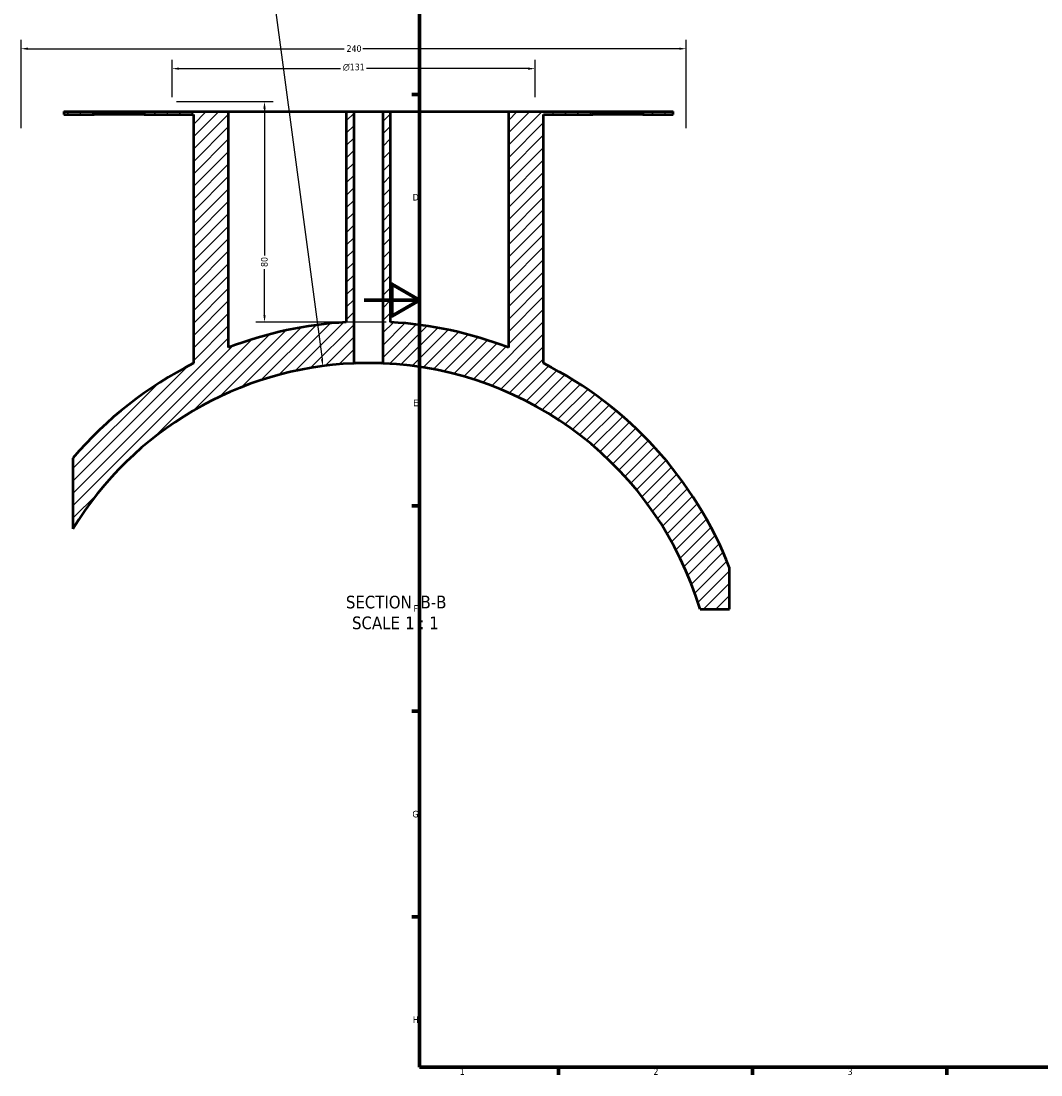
# Model space of a CAD drawing. Header units: millimetres. Extents: x -519 to 1053, y -190 to 828.
# Tile 2 of 9: x -124 to 244, y 17 to 398. Entities that reach past the tile are written whole.
import ezdxf

# ---------------------------------------------------------------- set-up
doc = ezdxf.new("R2010")
doc.units = ezdxf.units.MM
for name, color, linetype, lineweight in [('Border (ANSI)', 7, 'Continuous', 70), ('Dimension (ANSI)', 7, 'Continuous', 25), ('Hatch (ANSI)', 7, 'Continuous', 18), ('Symbol (ANSI)', 7, 'Continuous', 25), ('Visible (ANSI)', 7, 'Continuous', 50)]:
    doc.layers.add(name, color=color, linetype=linetype, lineweight=lineweight)
doc.styles.add('Label Text (ANSI)', font='tahoma.ttf')
doc.styles.add('Note Text (ANSI)', font='tahoma.ttf')
doc.dimstyles.new('Default - mm (ANSI)', dxfattribs={"dimtxt": 2.4, "dimasz": 2.5, "dimexe": 3.175, "dimexo": 1.6002, "dimgap": 0.8, "dimtad": 0, "dimtoh": 1, "dimdec": 0, "dimrnd": 1e-08, "dimzin": 4, "dimdsep": 46, "dimtxsty": 'Note Text (ANSI)', "dimcen": 0.09, "dimdle": 10, "dimclrd": 256, "dimclre": 256, "dimclrt": 5, "dimadec": 1, "dimazin": 1, "dimtfac": 1.27, "dimtofl": 0, "dimtmove": 0, "dimatfit": 3, "dimfxl": 1, "dimtolj": 1, "dimtzin": 4, "dimlwd": -1, "dimlwe": -1, "dimarcsym": 0})

# ---------------------------------------------------------------- blocks, each defined once
blk = doc.blocks.new('Borders Default Border')
at = {"layer": 'Border (ANSI)'}
for p, q in [((20, 371.25), (17.2, 371.25)), ((20, 222.75), (17.2, 222.75)), ((20, 148.5), (17.2, 148.5)), ((20, 74.25), (17.2, 74.25)), ((70.08, 20), (70.08, 17.2)), ((140.17, 20), (140.17, 17.2)), ((210.25, 20), (210.25, 17.2))]:
    blk.add_line(p, q, dxfattribs=at)
at = {"layer": 'Border (ANSI)', "flags": 128}
for points in [[(20, 20), (20, 574), (821, 574), (821, 20), (20, 20)], [(0, 297), (20, 297), (10, 302.77), (10, 291.23), (20, 297)]]:
    blk.add_lwpolyline(points, dxfattribs=at)
at = {"layer": 'Border (ANSI)', "color": 5, "true_color": 0x0000ff, "char_height": 2.4, "attachment_point": 7, "style": 'Note Text (ANSI)'}
for s, insert in [('D', (17.52, 332.93)), ('E', (17.71, 258.68)), ('F', (17.78, 184.43)), ('G', (17.4, 110.13)), ('H', (17.53, 35.93)), ('1', (34.5, 17.2)), ('2', (104.4, 17.2)), ('3', (174.46, 17.15))]:
    blk.add_mtext(s, dxfattribs=dict(at, insert=insert))
blk = doc.blocks.new('*D10')
at = {"layer": 'Defpoints', "color": 0, "transparency": 16777216}
for p in [(116.18, 387.76), (-123.82, 357.45), (116.18, 357.45)]:
    blk.add_point(p, dxfattribs=at)
at = {"layer": 'Dimension (ANSI)', "transparency": 16777216}
for p, q in [((-123.82, 359.05), (-123.82, 390.93)), ((116.18, 359.05), (116.18, 390.93)), ((-121.32, 387.76), (-7.17, 387.76)), ((113.68, 387.76), (-0.48, 387.76))]:
    blk.add_line(p, q, dxfattribs=at)
for points in [[(-121.32, 388.18), (-121.32, 387.34), (-123.82, 387.76)], [(113.68, 388.18), (113.68, 387.34), (116.18, 387.76)]]:
    blk.add_solid(points, dxfattribs=at)
at = {"layer": 'Dimension (ANSI)', "color": 5, "transparency": 16777216, "insert": (-6.37, 389.01), "char_height": 2.4, "attachment_point": 1, "style": 'Note Text (ANSI)'}
blk.add_mtext('\\A1;240', dxfattribs=at)
blk = doc.blocks.new('*D11')
at = {"layer": 'Defpoints', "color": 0, "transparency": 16777216}
for p in [(61.68, 380.56), (-69.32, 368.65), (61.68, 368.65)]:
    blk.add_point(p, dxfattribs=at)
at = {"layer": 'Dimension (ANSI)', "transparency": 16777216}
for p, q in [((-69.32, 370.25), (-69.32, 383.74)), ((-66.82, 380.56), (-8.49, 380.56)), ((59.18, 380.56), (0.84, 380.56)), ((61.68, 370.25), (61.68, 383.74))]:
    blk.add_line(p, q, dxfattribs=at)
for points in [[(-66.82, 380.98), (-66.82, 380.15), (-69.32, 380.56)], [(59.18, 380.98), (59.18, 380.15), (61.68, 380.56)]]:
    blk.add_solid(points, dxfattribs=at)
at = {"layer": 'Dimension (ANSI)', "color": 5, "transparency": 16777216, "insert": (-7.69, 382.37), "char_height": 2.4, "attachment_point": 1, "style": 'Note Text (ANSI)'}
blk.add_mtext('\\A1;{\\fAIGDT|b0|i0;\\H2.4000;\\ln}\\fTahoma|b0|i0;\\H2.4000;131', dxfattribs=at)
blk = doc.blocks.new('*D12')
at = {"layer": 'Defpoints', "color": 0, "transparency": 16777216}
for p in [(-69.32, 368.65), (-35.97, 289.02), (9.55, 289.02)]:
    blk.add_point(p, dxfattribs=at)
at = {"layer": 'Dimension (ANSI)', "transparency": 16777216}
for p, q in [((-67.72, 368.65), (-32.8, 368.65)), ((-35.97, 366.15), (-35.97, 313.1)), ((-35.97, 291.52), (-35.97, 308.15)), ((7.95, 289.02), (-39.15, 289.02))]:
    blk.add_line(p, q, dxfattribs=at)
for points in [[(-36.39, 366.15), (-35.56, 366.15), (-35.97, 368.65)], [(-36.39, 291.52), (-35.56, 291.52), (-35.97, 289.02)]]:
    blk.add_solid(points, dxfattribs=at)
at = {"layer": 'Dimension (ANSI)', "color": 5, "transparency": 16777216, "insert": (-37.23, 308.95), "char_height": 2.4, "attachment_point": 1, "rotation": 90, "style": 'Note Text (ANSI)'}
blk.add_mtext('\\A1;80', dxfattribs=at)
blk = doc.blocks.new('*D13')
at = {"layer": 'Defpoints', "color": 0, "transparency": 16777216}
for p in [(-14.89, 273.16), (1.55, 149.25)]:
    blk.add_point(p, dxfattribs=at)
at = {"layer": 'Dimension (ANSI)', "transparency": 16777216}
for p, q in [((-74.29, 696.64), (-71.08, 696.64)), ((-71.08, 696.64), (-15.22, 275.64))]:
    blk.add_line(p, q, dxfattribs=at)
blk.add_solid([(-14.81, 275.7), (-15.63, 275.59), (-14.89, 273.16)], dxfattribs=at)
at = {"layer": 'Dimension (ANSI)', "color": 5, "transparency": 16777216, "insert": (-82.12, 697.89), "char_height": 2.4, "attachment_point": 1, "style": 'Note Text (ANSI)'}
blk.add_mtext('\\A1;R125', dxfattribs=at)

msp = doc.modelspace()

# ---------------------------------------------------------------- hatches: boundary and pattern name
at = {"layer": 'Hatch (ANSI)'}
h = msp.add_hatch(dxfattribs=at)
h.set_pattern_fill('ANSI31', color=256, scale=25.4, style=0)
h.set_pattern_definition([(45, (0, 0), (-2.245064, 2.245064), [])])
edge = h.paths.add_edge_path()
edge.add_line((52.05, 365.09), (52.05, 279.82))
edge.add_ellipse((1.55, 149.25), major_axis=(-130.57, 50.5), ratio=1, start_angle=270, end_angle=287.8682)
edge.add_line((9.55, 289.02), (9.55, 365.09))
edge.add_line((9.55, 365.09), (6.75, 365.09))
edge.add_line((6.75, 365.09), (6.75, 274.14))
edge.add_ellipse((1.55, 149.25), major_axis=(124.89, -5.2), ratio=1, start_angle=19.1594, end_angle=90, ccw=False)
edge.add_line((121.23, 185.33), (131.9, 185.33))
edge.add_line((131.9, 185.33), (131.9, 200.33))
edge.add_ellipse((1.55, 149.25), major_axis=(-51.08, 130.35), ratio=1, start_angle=270, end_angle=311.7671)
edge.add_line((64.75, 274.17), (64.75, 364.05))
edge.add_line((64.75, 364.05), (82.55, 364.05))
edge.add_line((82.55, 364.05), (82.55, 365.09))
edge.add_line((82.55, 365.09), (52.05, 365.09))
edge = h.paths.add_edge_path()
edge.add_line((-48.95, 279.82), (-48.95, 365.09))
edge.add_line((-48.95, 365.09), (-79.45, 365.09))
edge.add_line((-79.45, 365.09), (-79.45, 364.05))
edge.add_line((-79.45, 364.05), (-61.65, 364.05))
edge.add_line((-61.65, 364.05), (-61.65, 274.17))
edge.add_ellipse((1.55, 149.25), major_axis=(-124.92, -63.2), ratio=1, start_angle=270, end_angle=292.7865)
edge.add_line((-105.1, 239.95), (-105.1, 214.45))
edge.add_ellipse((1.55, 149.25), major_axis=(65.2, 106.65), ratio=1, start_angle=33.8227, end_angle=90, ccw=False)
edge.add_line((-3.65, 274.14), (-3.65, 365.09))
edge.add_line((-3.65, 365.09), (-6.45, 365.09))
edge.add_line((-6.45, 365.09), (-6.45, 289.02))
edge.add_ellipse((1.55, 149.25), major_axis=(-139.77, -8), ratio=1, start_angle=270, end_angle=287.8682)
h.paths.add_polyline_path([(111.55, 364.05), (111.55, 365.09), (100.55, 365.09), (100.55, 364.05)])
h.paths.add_polyline_path([(-108.45, 365.09), (-108.45, 364.05), (-97.45, 364.05), (-97.45, 365.09)])

# ---------------------------------------------------------------- linework, layer by layer
at = {"layer": 'Visible (ANSI)'}
for p, q in [((-108.45, 365.09), (-108.45, 364.05)), ((-108.45, 365.09), (-97.45, 365.09)), ((-108.45, 364.05), (-97.45, 364.05)), ((-97.45, 364.05), (-97.45, 365.09)), ((-97.45, 365.09), (-79.45, 365.09)), ((-79.45, 364.05), (-97.45, 364.05)), ((-79.45, 365.09), (-48.95, 365.09)), ((-79.45, 365.09), (-79.45, 364.05)), ((-79.45, 364.05), (-61.65, 364.05)), ((-61.65, 364.05), (-61.65, 274.17)), ((-48.95, 279.82), (-48.95, 365.09)), ((-48.95, 365.09), (-6.45, 365.09)), ((-6.45, 365.09), (-3.65, 365.09)), ((-6.45, 365.09), (-6.45, 289.02)), ((-3.65, 274.14), (-3.65, 365.09)), ((-3.65, 365.09), (6.75, 365.09)), ((6.75, 365.09), (9.55, 365.09)), ((6.75, 365.09), (6.75, 274.14)), ((9.55, 289.02), (9.55, 365.09)), ((9.55, 365.09), (52.05, 365.09)), ((52.05, 365.09), (52.05, 279.82)), ((52.05, 365.09), (82.55, 365.09)), ((64.75, 274.17), (64.75, 364.05)), ((64.75, 364.05), (82.55, 364.05)), ((82.55, 364.05), (82.55, 365.09)), ((82.55, 365.09), (100.55, 365.09)), ((100.55, 364.05), (82.55, 364.05)), ((100.55, 365.09), (111.55, 365.09)), ((100.55, 365.09), (100.55, 364.05)), ((100.55, 364.05), (111.55, 364.05)), ((111.55, 364.05), (111.55, 365.09)), ((-105.1, 239.95), (-105.1, 214.45)), ((131.9, 185.33), (131.9, 200.33)), ((121.23, 185.33), (131.9, 185.33))]:
    msp.add_line(p, q, dxfattribs=at)
for radius, start, end in [(140, 93.2758, 111.1441), (140, 68.8559, 86.7242), (140, 116.8354, 139.6219), (125, 92.3842, 148.5614), (125, 16.7752, 87.6158), (140, 21.3975, 63.1646)]:
    msp.add_arc((1.55, 149.25), radius, start, end, dxfattribs=at)
msp.add_open_spline([(6.75, 274.14), (6.75, 274.14), (6.62, 274.15), (6.09, 274.17), (5.69, 274.18), (4.76, 274.21), (4.18, 274.22), (2.9, 274.24), (2.2, 274.25), (0.9, 274.25), (0.2, 274.24), (-1.08, 274.22), (-1.67, 274.21), (-2.59, 274.18), (-2.99, 274.17), (-3.52, 274.15), (-3.65, 274.14), (-3.65, 274.14)], degree=3, knots=[0, 0, 0, 0, 0.195901, 0.195901, 0.391803, 0.391803, 0.587704, 0.587704, 0.783605, 0.783605, 0.979507, 0.979507, 1.175408, 1.175408, 1.371309, 1.371309, 1.567211, 1.567211, 1.567211, 1.567211], dxfattribs=at)

# ---------------------------------------------------------------- block references
msp.add_blockref('Borders Default Border', (0, 0))

# ---------------------------------------------------------------- texts
at = {"layer": 'Symbol (ANSI)', "char_height": 4.572, "attachment_point": 7, "style": 'Label Text (ANSI)'}
for s, insert in [('SECTION', (-6.6, 185.58)), (' B-B', (18.63, 185.68)), ('SCALE', (-4.38, 178.07)), (' 1 : 1', (13.09, 178.15))]:
    msp.add_mtext(s, dxfattribs=dict(at, insert=insert))

# ---------------------------------------------------------------- dimensions: what is measured, and where the dimension line sits
at = {"layer": 'Dimension (ANSI)'}
dim = msp.add_radius_dim(center=(1.55, 149.25), mpoint=(-14.89, 273.16), dimstyle='Default - mm (ANSI)', override={"dimgap": 0.8, "dimtih": 1, "dimdec": 0, "dimlfac": 1, "dimcen": 0, "dimtol": 0, "dimlim": 0, "dimtp": 0, "dimtm": 0, "dimtdec": 2}, dxfattribs=at)
dim.commit()
dim.dimension.update_dxf_attribs({"geometry": '*D13', "text_midpoint": (-78.6, 696.64), "dimtype": 164})
for base, p1, p2, angle, picture, middle in [((116.18, 387.76), (-123.82, 357.45), (116.18, 357.45), 180, '*D10', (-3.82, 387.76)), ((-35.97, 289.02), (-69.32, 368.65), (9.55, 289.02), 90, '*D12', (-35.97, 310.62))]:
    dim = msp.add_linear_dim(base=base, p1=p1, p2=p2, angle=angle, dimstyle='Default - mm (ANSI)', override={"dimgap": 0.8, "dimtoh": 0, "dimdec": 0, "dimtol": 0, "dimlim": 0, "dimtp": 0, "dimtm": 0, "dimtdec": 2, "dimatfit": 1}, dxfattribs=at)
    dim.commit()
    dim.dimension.update_dxf_attribs({"geometry": picture, "text_midpoint": middle, "dimtype": 160})
dim = msp.add_linear_dim(base=(61.68, 380.56), p1=(-69.32, 368.65), p2=(61.68, 368.65), angle=180, text='{\\fAIGDT|b0|i0;\\H2.4000;\\ln}\\fTahoma|b0|i0;\\H2.4000;<>', dimstyle='Default - mm (ANSI)', override={"dimgap": 0.8, "dimtoh": 0, "dimdec": 0, "dimtol": 0, "dimlim": 0, "dimtp": 0, "dimtm": 0, "dimtdec": 2, "dimatfit": 1}, dxfattribs=at)
dim.commit()
dim.dimension.update_dxf_attribs({"geometry": '*D11', "text_midpoint": (-3.82, 380.56), "dimtype": 160})

doc.saveas('drawing.dxf')
